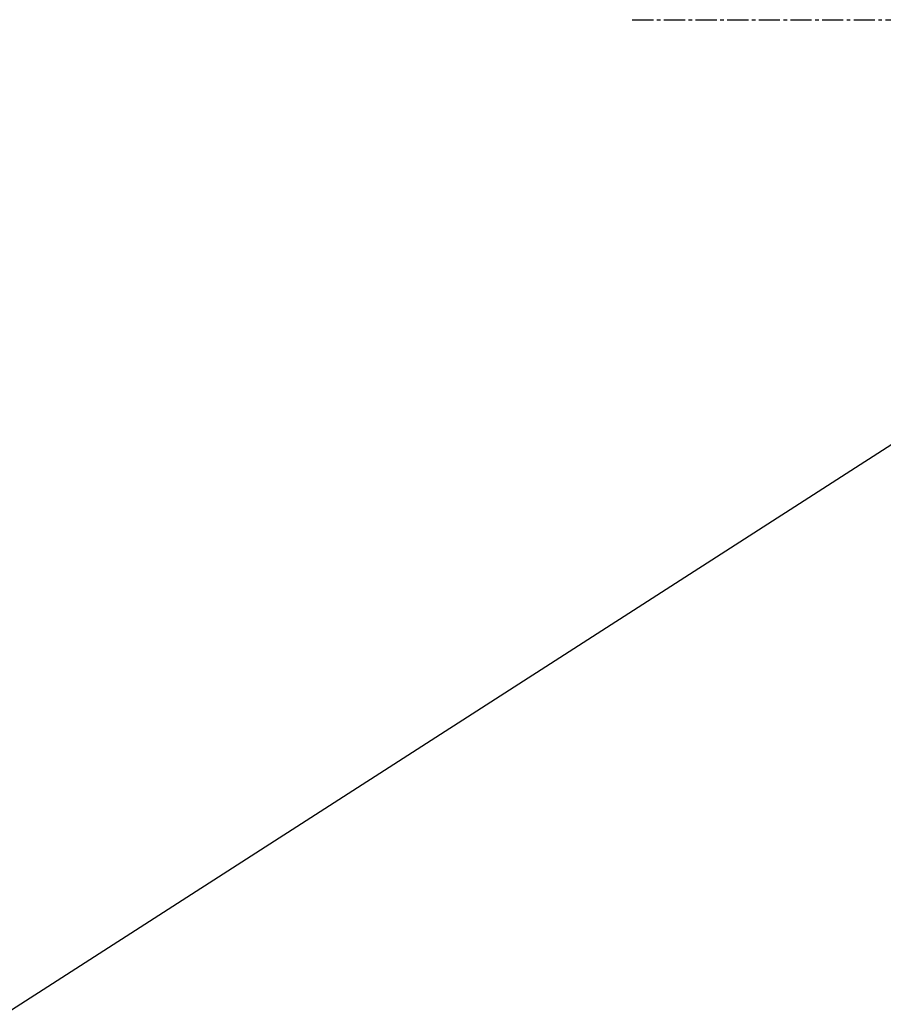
# Model space of a CAD drawing. Header units: millimetres. Extents: x 0 to 4378, y 0 to 2376.
# Tile 156 of 229: x 1446 to 1515, y 1560 to 1640. Entities that reach past the tile are written whole.
import ezdxf

# ---------------------------------------------------------------- set-up
doc = ezdxf.new("R2010")
doc.units = ezdxf.units.MM
doc.header["$LTSCALE"] = 0.2
doc.linetypes.add('CENTER2', pattern=[1.125, 0.75, -0.125, 0.125, -0.125])
doc.layers.add('02_Center Line', color=1, linetype='CENTER2')
doc.styles.add('Rainbow-5.0 Style', font='malgunsl.ttf')
doc.dimstyles.new('Rainbow-5.0 Style', dxfattribs={"dimtxt": 4, "dimasz": 2.5, "dimexe": 1, "dimexo": 1, "dimgap": 1, "dimtad": 1, "dimdsep": 46, "dimtxsty": 'Rainbow-5.0 Style', "dimcen": 0, "dimclrd": 251, "dimclre": 251, "dimclrt": 7, "dimazin": 3, "dimtp": 0.1, "dimtm": 0.1, "dimtfac": 0.61, "dimtmove": 0, "dimatfit": 3, "dimfxl": 1, "dimlwd": -1, "dimlwe": -1, "dimarcsym": 1})

# ---------------------------------------------------------------- blocks, each defined once
blk = doc.blocks.new('A$Cba8e81c6')
at = {"layer": '02_Center Line', "ltscale": 11.288275}
blk.add_line((-227.089, 979.85), (36.778, 979.85), dxfattribs=at)

msp = doc.modelspace()

# ---------------------------------------------------------------- block references
msp.add_blockref('A$Cba8e81c6', (1721.873, 659.684))

# ---------------------------------------------------------------- leaders
at = {"annotation_type": 0, "has_hookline": 1, "hookline_direction": 1, "text_width": 122.213}
msp.add_leader([(1568.623, 1639.534), (1381.018, 1518.928), (1368.518, 1518.928)], dimstyle='Rainbow-5.0 Style', override={"dimscale": 5, "dimgap": 1, "dimtad": 1}, dxfattribs=at)

doc.saveas('drawing.dxf')
